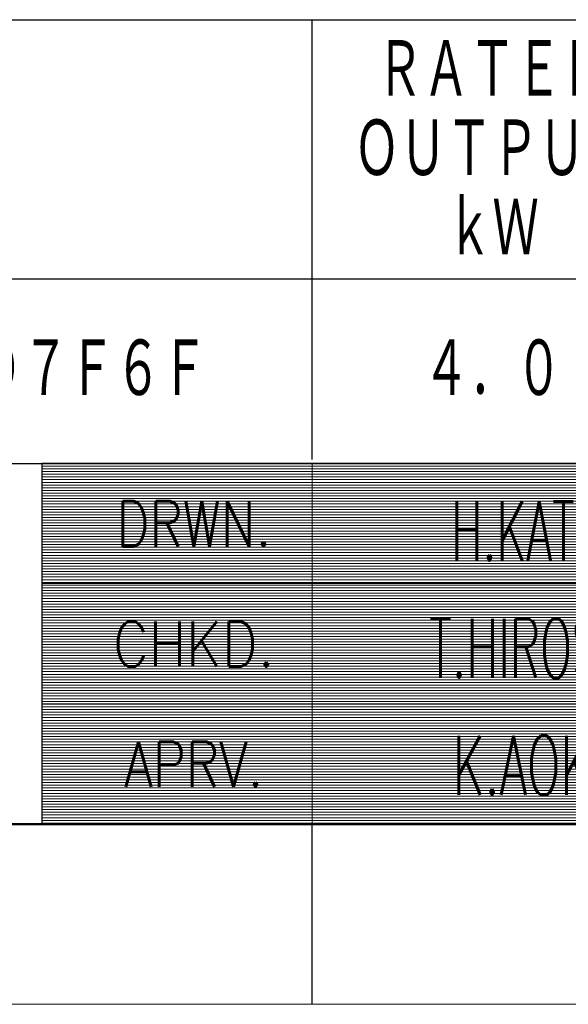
# Model space of a CAD drawing. Header units: millimetres. Extents: x 0 to 1300, y 0 to 891.
# Tile 15 of 148: x 581 to 673, y 0 to 164. Entities that reach past the tile are written whole.
import ezdxf

# ---------------------------------------------------------------- set-up
doc = ezdxf.new("R2010")
doc.units = ezdxf.units.MM
doc.header["$LTSCALE"] = 0.545669
doc.layers.add('NoLayerName_001', color=7, linetype='Continuous')
doc.styles.get("Standard").update_dxf_attribs({"font": 'txt', "bigfont": 'extfont2'})

# ---------------------------------------------------------------- blocks, each defined once
blk = doc.blocks.new('JZB_0004')
at = {"layer": 'NoLayerName_001', "color": 3, "lineweight": 13, "char_height": 3.27, "attachment_point": 5}
for s, insert in [('\\A1;\\W0.5625;H.KATO', (84.818, 14.635)), ('\\A1;\\W0.5714;T.HIROSE', (84.818, 8.135)), ('\\A1;\\W0.6000;K.AOKI', (84.818, 1.635))]:
    blk.add_mtext(s, dxfattribs=dict(at, insert=insert))
blk = doc.blocks.new('*X23')
at = {"color": 7, "linetype": 'Continuous', "lineweight": 13}
for p, q in [((0, 19.8), (40, 19.8)), ((0, 19.65), (40, 19.65)), ((0, 19.5), (40, 19.5)), ((0, 19.35), (40, 19.35)), ((0, 19.2), (40, 19.2)), ((0, 19.05), (40, 19.05)), ((0, 18.9), (40, 18.9)), ((0, 18.75), (40, 18.75)), ((0, 18.6), (40, 18.6)), ((0, 18.45), (40, 18.45)), ((0, 18.3), (40, 18.3)), ((0, 18.15), (40, 18.15)), ((0, 18), (40, 18)), ((0, 17.85), (40, 17.85)), ((0, 17.7), (40, 17.7)), ((0, 17.55), (40, 17.55)), ((0, 17.4), (40, 17.4)), ((0, 17.25), (40, 17.25)), ((0, 17.1), (40, 17.1)), ((0, 16.95), (40, 16.95)), ((0, 16.8), (40, 16.8)), ((0, 16.65), (40, 16.65)), ((0, 16.5), (40, 16.5)), ((0, 16.35), (40, 16.35)), ((0, 16.2), (40, 16.2)), ((0, 16.05), (40, 16.05)), ((0, 15.9), (40, 15.9)), ((0, 15.75), (40, 15.75)), ((0, 15.6), (40, 15.6)), ((0, 15.45), (40, 15.45)), ((0, 15.3), (40, 15.3)), ((0, 15.15), (40, 15.15)), ((0, 15), (40, 15)), ((0, 14.85), (40, 14.85)), ((0, 14.7), (40, 14.7)), ((0, 14.55), (40, 14.55)), ((0, 14.4), (40, 14.4)), ((0, 14.25), (40, 14.25)), ((0, 14.1), (40, 14.1)), ((0, 13.95), (40, 13.95)), ((0, 13.8), (40, 13.8)), ((0, 13.65), (40, 13.65)), ((0, 13.5), (40, 13.5)), ((0, 13.35), (40, 13.35)), ((0, 13.2), (40, 13.2)), ((0, 13.05), (40, 13.05)), ((0, 12.9), (40, 12.9)), ((0, 12.75), (40, 12.75)), ((0, 12.6), (40, 12.6)), ((0, 12.45), (40, 12.45)), ((0, 12.3), (40, 12.3)), ((0, 12.15), (40, 12.15)), ((0, 12), (40, 12)), ((0, 11.85), (40, 11.85)), ((0, 11.7), (40, 11.7)), ((0, 11.55), (40, 11.55)), ((0, 11.4), (40, 11.4)), ((0, 11.25), (40, 11.25)), ((0, 11.1), (40, 11.1)), ((0, 10.95), (40, 10.95)), ((0, 10.8), (40, 10.8)), ((0, 10.65), (40, 10.65)), ((0, 10.5), (40, 10.5)), ((0, 10.35), (40, 10.35)), ((0, 10.2), (40, 10.2)), ((0, 10.05), (40, 10.05)), ((0, 9.9), (40, 9.9)), ((0, 9.75), (40, 9.75)), ((0, 9.6), (40, 9.6)), ((0, 9.45), (40, 9.45)), ((0, 9.3), (40, 9.3)), ((0, 9.15), (40, 9.15)), ((0, 9), (40, 9)), ((0, 8.85), (40, 8.85)), ((0, 8.7), (40, 8.7)), ((0, 8.55), (40, 8.55)), ((0, 8.4), (40, 8.4)), ((0, 8.25), (40, 8.25)), ((0, 8.1), (40, 8.1)), ((0, 7.95), (40, 7.95)), ((0, 7.8), (40, 7.8)), ((0, 7.65), (40, 7.65)), ((0, 7.5), (40, 7.5)), ((0, 7.35), (40, 7.35)), ((0, 7.2), (40, 7.2)), ((0, 7.05), (40, 7.05)), ((0, 6.9), (40, 6.9)), ((0, 6.75), (40, 6.75)), ((0, 6.6), (40, 6.6)), ((0, 6.45), (40, 6.45)), ((0, 6.3), (40, 6.3)), ((0, 6.15), (40, 6.15)), ((0, 6), (40, 6)), ((0, 5.85), (40, 5.85)), ((0, 5.7), (40, 5.7)), ((0, 5.55), (40, 5.55)), ((0, 5.4), (40, 5.4)), ((0, 5.25), (40, 5.25)), ((0, 5.1), (40, 5.1)), ((0, 4.95), (40, 4.95)), ((0, 4.8), (40, 4.8)), ((0, 4.65), (40, 4.65)), ((0, 4.5), (40, 4.5)), ((0, 4.35), (40, 4.35)), ((0, 4.2), (40, 4.2)), ((0, 4.05), (40, 4.05)), ((0, 3.9), (40, 3.9)), ((0, 3.75), (40, 3.75)), ((0, 3.6), (40, 3.6)), ((0, 3.45), (40, 3.45)), ((0, 3.3), (40, 3.3)), ((0, 3.15), (40, 3.15)), ((0, 3), (40, 3)), ((0, 2.85), (40, 2.85)), ((0, 2.7), (40, 2.7)), ((0, 2.55), (40, 2.55)), ((0, 2.4), (40, 2.4)), ((0, 2.25), (40, 2.25)), ((0, 2.1), (40, 2.1)), ((0, 1.95), (40, 1.95)), ((0, 1.8), (40, 1.8)), ((0, 1.65), (40, 1.65)), ((0, 1.5), (40, 1.5)), ((0, 1.35), (40, 1.35)), ((0, 1.2), (40, 1.2)), ((0, 1.05), (40, 1.05)), ((0, 0.9), (40, 0.9)), ((0, 0.75), (40, 0.75)), ((0, 0.6), (40, 0.6)), ((0, 0.45), (40, 0.45)), ((0, 0.3), (40, 0.3)), ((0, 0.15), (40, 0.15)), ((0, 0), (40, 0))]:
    blk.add_line(p, q, dxfattribs=at)
blk = doc.blocks.new('JZB_0005')
at = {"layer": 'NoLayerName_001', "color": 7, "linetype": 'Continuous', "lineweight": 25}
for p, q in [((170, 20), (170, 0)), ((210, 20), (170, 20)), ((170, 0), (210, 0))]:
    blk.add_line(p, q, dxfattribs=at)
blk.add_blockref('*X23', (170, 0.05))

msp = doc.modelspace()

# ---------------------------------------------------------------- linework, layer by layer
at = {"layer": 'NoLayerName_001', "color": 7, "linetype": 'Continuous', "lineweight": 25}
for p, q in [((495.00004704, 163.83032218), (1230, 163.83032218)), ((630.0000384, 90.63032687), (630.0000384, 163.83032218)), ((1230, 120.63032495), (495.00004704, 120.63032495)), ((75, 90), (1230, 90)), ((495, 90), (1230, 90)), ((495.00004704, 90), (1230, 90)), ((630, 0), (630, 30))]:
    msp.add_line(p, q, dxfattribs=at)
at = {"layer": 'NoLayerName_001', "color": 2, "linetype": 'Continuous', "lineweight": 13}
for p, q in [((584.99999589, 90), (584.99999589, 30)), ((630, 30), (630, 90)), ((705.00000038, 69.9999), (584.99999965, 69.9999)), ((705.00000032, 50.0062505), (584.9999988, 50.0062505))]:
    msp.add_line(p, q, dxfattribs=at)
at = {"layer": 'NoLayerName_001', "color": 7, "linetype": 'Continuous', "lineweight": 50}
msp.add_line((1230, 30), (75, 30), dxfattribs=at)
at = {"layer": 'NoLayerName_001', "color": 7, "linetype": 'Continuous', "lineweight": 13}
msp.add_line((1260, 0), (0, 0), dxfattribs=at)

# ---------------------------------------------------------------- block references
at = {"layer": 'NoLayerName_001', "xscale": 3, "yscale": 3, "zscale": 3}
for name, p in [('JZB_0005', (75, 30)), ('JZB_0004', (411.54748535, 34.84499931))]:
    msp.add_blockref(name, p, dxfattribs=at)

# ---------------------------------------------------------------- texts
at = {"layer": 'NoLayerName_001', "color": 7, "lineweight": 13, "char_height": 10.5, "attachment_point": 5}
for s, insert in [('\\A1;\\W0.6667;ＲＡＴＥＤ', (660.00003686, 155.43032331)), ('\\A1;\\W0.6667;ＯＵＴＰＵＴ', (660.00003691, 142.23032416)), ('\\A1;\\W0.6667;ｋＷ', (660.00003678, 129.03032462)), ('\\A1;\\W0.6667;ＳＧＭ７Ａ－４０Ｄ７Ｆ６Ｆ', (562.5, 105.63032677)), ('\\A1;\\W0.6667;４．０', (660, 105.63032725))]:
    msp.add_mtext(s, dxfattribs=dict(at, insert=insert))
at = {"layer": 'NoLayerName_001', "color": 2, "lineweight": 13, "char_height": 7.5, "attachment_point": 8}
for s, insert in [('\\A1;\\W0.8191;DRWN.', (610.28701989, 76.19173213)), ('\\A1;\\W0.8821;CHKD.', (610.28701989, 56.19193213)), ('\\A1;\\W0.8191;APRV.', (610.28701989, 36.19213213))]:
    msp.add_mtext(s, dxfattribs=dict(at, insert=insert))

doc.saveas('drawing.dxf')
